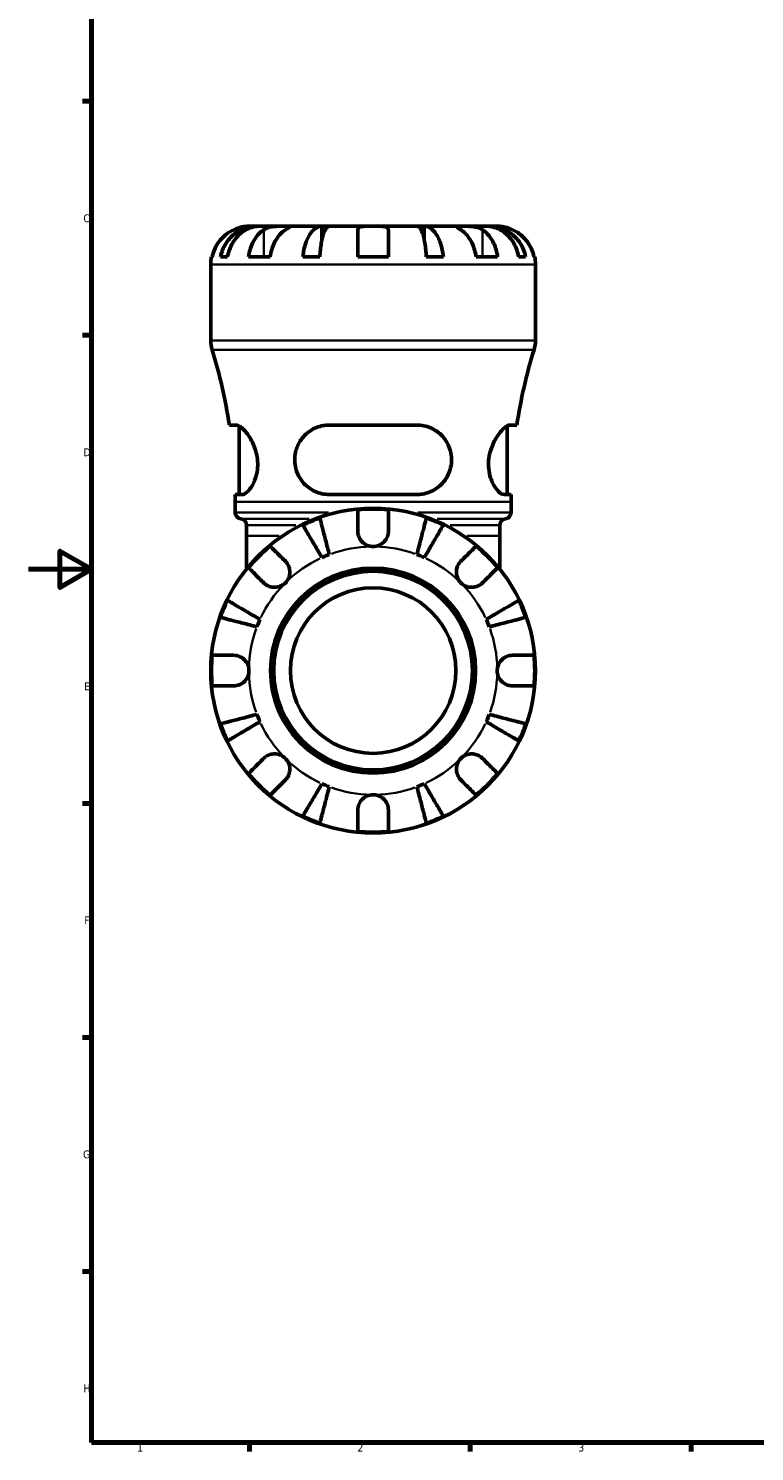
# Model space of a CAD drawing. Header units: millimetres. Extents: x 0 to 898, y 0 to 937.
# Tile 1 of 8: x 0 to 230, y 17 to 469. Entities that reach past the tile are written whole.
import ezdxf

# ---------------------------------------------------------------- set-up
doc = ezdxf.new("R2010")
doc.units = ezdxf.units.MM
for name, color, linetype, lineweight in [('Border (ISO)', 7, 'Continuous', 70), ('Visible (ISO)', 7, 'Continuous', 50), ('Visible Narrow (ISO)', 7, 'Continuous', 35)]:
    doc.layers.add(name, color=color, linetype=linetype, lineweight=lineweight)
doc.styles.add('Note Text (ISO)', font='tahoma.ttf')

# ---------------------------------------------------------------- blocks, each defined once
blk = doc.blocks.new('Borders Default Border')
at = {"layer": 'Border (ISO)'}
for p, q in [((20, 445.5), (17.1, 445.5)), ((20, 371.25), (17.1, 371.25)), ((20, 222.75), (17.1, 222.75)), ((20, 148.5), (17.1, 148.5)), ((20, 74.25), (17.1, 74.25)), ((70.08, 20), (70.08, 17.1)), ((140.17, 20), (140.17, 17.1)), ((210.25, 20), (210.25, 17.1))]:
    blk.add_line(p, q, dxfattribs=at)
at = {"layer": 'Border (ISO)', "flags": 128}
for points in [[(20, 20), (20, 574), (821, 574), (821, 20), (20, 20)], [(0, 297), (20, 297), (10, 302.77), (10, 291.23), (20, 297)]]:
    blk.add_lwpolyline(points, dxfattribs=at)
at = {"layer": 'Border (ISO)', "color": 232, "true_color": 0xca0064, "char_height": 2.5, "attachment_point": 7, "style": 'Note Text (ISO)'}
for s, insert in [('C', (17.43, 407.08)), ('D', (17.43, 332.88)), ('E', (17.64, 258.63)), ('F', (17.7, 184.38)), ('G', (17.31, 110.08)), ('H', (17.44, 35.88)), ('1', (34.48, 17.1)), ('2', (104.37, 17.1)), ('3', (174.43, 17.05))]:
    blk.add_mtext(s, dxfattribs=dict(at, insert=insert))

msp = doc.modelspace()

# ---------------------------------------------------------------- linework, layer by layer
at = {"layer": 'Visible (ISO)'}
for p, q in [((72.489, 405.864), (69.956, 405.864)), ((73.454, 405.864), (72.489, 405.864)), ((72.489, 405.864), (72.489, 405.813)), ((81.488, 405.864), (73.454, 405.864)), ((93.106, 405.864), (81.488, 405.864)), ((95.434, 405.864), (93.106, 405.864)), ((93.106, 405.864), (93.106, 401.572)), ((109.331, 405.864), (95.434, 405.864)), ((123.227, 405.864), (109.331, 405.864)), ((125.555, 405.864), (123.227, 405.864)), ((137.173, 405.864), (125.555, 405.864)), ((125.555, 405.864), (125.555, 401.572)), ((145.208, 405.864), (137.173, 405.864)), ((146.172, 405.864), (145.208, 405.864)), ((148.706, 405.864), (146.172, 405.864)), ((146.172, 405.864), (146.172, 405.813)), ((57.831, 369.641), (57.831, 393.739)), ((58.076, 396.164), (58.306, 396.164)), ((60.936, 396.164), (63.172, 396.164)), ((69.821, 396.164), (76.68, 396.164)), ((87.05, 396.164), (92.447, 396.164)), ((104.481, 396.164), (114.181, 396.164)), ((126.215, 396.164), (131.612, 396.164)), ((141.981, 396.164), (148.84, 396.164)), ((155.49, 396.164), (157.725, 396.164)), ((160.356, 396.164), (160.586, 396.164)), ((160.831, 369.641), (160.831, 393.739)), ((65.886, 342.784), (63.729, 342.784)), ((66.816, 320.734), (66.816, 342.494)), ((123.191, 342.784), (95.471, 342.784)), ((151.846, 320.734), (151.846, 342.494)), ((154.933, 342.784), (152.776, 342.784)), ((65.539, 320.734), (67.79, 320.734)), ((95.471, 320.734), (123.191, 320.734)), ((150.871, 320.734), (153.122, 320.734)), ((65.556, 315.076), (65.556, 318.416)), ((153.106, 315.076), (153.106, 318.416)), ((69.161, 307.616), (69.161, 310.989)), ((69.161, 307.616), (69.161, 297.091)), ((149.501, 307.616), (149.501, 310.989)), ((149.501, 297.091), (149.501, 307.616))]:
    msp.add_line(p, q, dxfattribs=at)
for radius in [51.5, 32.53, 31.5, 26.25]:
    msp.add_circle((109.331, 264.864), radius, dxfattribs=at)
for centre, radius, start, end in [((69.956, 393.739), 12.125, 168.46304, 180), ((148.706, 393.739), 12.125, 0, 11.53696), ((68.131, 369.641), 10.3, 180, 197.15174), ((-97.846, 318.416), 163.401, 8.57632, 17.15174), ((316.507, 318.416), 163.401, 162.84826, 171.42368), ((150.531, 369.641), 10.3, 342.84826, 0), ((-97.846, 318.416), 163.401, 0, 0.81265), ((316.507, 318.416), 163.401, 179.18735, 180), ((109.331, 264.864), 51.255, 84.57027, 95.42973), ((67.616, 315.076), 2.06, 180, 262.81924), ((67.101, 310.989), 2.06, 0, 82.81924), ((109.331, 264.864), 51.255, 109.23324, 115.76676), ((109.331, 264.864), 51.255, 64.23324, 70.76676), ((151.561, 310.989), 2.06, 97.18076, 180), ((151.046, 315.076), 2.06, 277.18076, 0), ((109.331, 264.864), 51.255, 129.57027, 140.42973), ((109.331, 264.864), 51.255, 39.57027, 50.42973), ((109.331, 264.864), 39.375, 110.66622, 114.33378), ((109.331, 264.864), 39.375, 65.66622, 69.33378), ((109.331, 264.864), 51.255, 154.23324, 160.76676), ((109.331, 264.864), 51.255, 19.23324, 25.76676), ((109.331, 264.864), 39.375, 155.66622, 159.33378), ((109.331, 264.864), 39.375, 20.66622, 24.33378), ((109.331, 264.864), 51.255, 174.57027, 185.42973), ((109.331, 264.864), 51.255, 354.57027, 5.42973), ((109.331, 264.864), 39.375, 200.66622, 204.33378), ((109.331, 264.864), 39.375, 335.66622, 339.33378), ((109.331, 264.864), 51.255, 199.23324, 205.76676), ((109.331, 264.864), 51.255, 334.23324, 340.76676), ((109.331, 264.864), 51.255, 219.57027, 230.42973), ((109.331, 264.864), 51.255, 309.57027, 320.42973), ((109.331, 264.864), 39.375, 245.66622, 249.33378), ((109.331, 264.864), 39.375, 290.66622, 294.33378), ((109.331, 264.864), 51.255, 244.23324, 250.76676), ((109.331, 264.864), 51.255, 289.23324, 295.76676), ((109.331, 264.864), 51.255, 264.57027, 275.42973)]:
    msp.add_arc(centre, radius, start, end, dxfattribs=at)
for points, knots in [([(65.106, 404.732), (64.556, 404.478), (63.996, 404.167), (62.784, 403.36), (62.15, 402.833), (61.088, 401.774), (60.561, 401.144), (59.652, 399.788), (59.27, 399.062), (58.704, 397.699), (58.465, 396.94), (58.306, 396.164)], [5.9143146, 5.9143146, 5.9143146, 5.9143146, 6.0897305, 6.0897305, 6.3151304, 6.3151304, 6.5397196, 6.5397196, 6.7643088, 6.7643088, 6.9824261, 6.9824261, 6.9824261, 6.9824261]), ([(60.936, 396.164), (61.091, 396.941), (61.322, 397.7), (61.87, 399.064), (62.24, 399.79), (63.119, 401.147), (63.629, 401.776), (64.656, 402.835), (65.269, 403.362), (66.588, 404.269), (67.294, 404.651), (68.639, 405.225), (69.403, 405.47), (70.963, 405.79), (71.76, 405.864), (72.489, 405.864)], [0.2300349, 0.2300349, 0.2300349, 0.2300349, 0.4483378, 0.4483378, 0.6728957, 0.6728957, 0.8974535, 0.8974535, 1.1226267, 1.1226267, 1.3478, 1.3478, 1.5738057, 1.5738057, 1.7998115, 1.7998115, 1.7998115, 1.7998115]), ([(73.454, 405.864), (72.805, 405.864), (72.096, 405.79), (70.707, 405.47), (70.027, 405.225), (68.83, 404.651), (68.201, 404.269), (67.028, 403.362), (66.483, 402.835), (65.568, 401.776), (65.114, 401.147), (64.332, 399.79), (64.003, 399.064), (63.515, 397.7), (63.309, 396.941), (63.172, 396.164)], [5.4054322, 5.4054322, 5.4054322, 5.4054322, 5.6314379, 5.6314379, 5.8574437, 5.8574437, 6.0826169, 6.0826169, 6.3077901, 6.3077901, 6.5323479, 6.5323479, 6.7569058, 6.7569058, 6.9752088, 6.9752088, 6.9752088, 6.9752088]), ([(69.956, 405.864), (69.956, 405.864), (69.897, 405.864), (69.654, 405.86), (69.459, 405.854), (68.871, 405.81), (68.442, 405.76), (67.605, 405.596), (67.241, 405.509), (66.582, 405.313), (66.296, 405.218), (65.716, 405), (65.423, 404.878), (65.125, 404.741), (65.115, 404.736), (65.106, 404.732)], [-3.37535926, -3.37535926, -3.37535926, -3.37535926, -3.24472064, -3.24472064, -3.10081281, -3.10081281, -2.91318515, -2.91318515, -2.78540812, -2.78540812, -2.69094331, -2.69094331, -2.59427293, -2.59427293, -2.59108226, -2.59108226, -2.59108226, -2.59108226]), ([(69.821, 396.164), (69.934, 396.94), (70.103, 397.699), (70.503, 399.062), (70.773, 399.788), (71.416, 401.144), (71.788, 401.774), (72.54, 402.833), (72.987, 403.36), (73.845, 404.167), (74.241, 404.478), (74.629, 404.732)], [0.2300371, 0.2300371, 0.2300371, 0.2300371, 0.4481544, 0.4481544, 0.6727436, 0.6727436, 0.8973328, 0.8973328, 1.1227327, 1.1227327, 1.2981486, 1.2981486, 1.2981486, 1.2981486]), ([(74.629, 404.732), (74.711, 404.786), (74.797, 404.838), (75.12, 405.02), (75.376, 405.139), (75.951, 405.357), (76.27, 405.452), (77.091, 405.643), (77.599, 405.719), (78.727, 405.826), (79.334, 405.847), (80.496, 405.866), (81.035, 405.864), (81.488, 405.864)], [-0.78090098, -0.78090098, -0.78090098, -0.78090098, -0.74249641, -0.74249641, -0.64168011, -0.64168011, -0.53308797, -0.53308797, -0.37727943, -0.37727943, -0.19250343, -0.19250343, 0, 0, 0, 0]), ([(81.488, 404.732), (81.1, 404.478), (80.704, 404.167), (79.846, 403.36), (79.398, 402.833), (78.647, 401.774), (78.275, 401.144), (77.632, 399.788), (77.362, 399.062), (76.962, 397.699), (76.793, 396.94), (76.68, 396.164)], [5.9143147, 5.9143147, 5.9143147, 5.9143147, 6.0897305, 6.0897305, 6.3151305, 6.3151305, 6.5397196, 6.5397196, 6.7643088, 6.7643088, 6.9824261, 6.9824261, 6.9824261, 6.9824261]), ([(81.488, 405.864), (81.757, 405.864), (81.992, 405.864), (82.403, 405.862), (82.571, 405.858), (82.848, 405.834), (82.921, 405.807), (82.895, 405.695), (82.804, 405.615), (82.531, 405.417), (82.386, 405.32), (82.048, 405.097), (81.858, 404.974), (81.597, 404.803), (81.543, 404.768), (81.488, 404.732)], [0, 0, 0, 0, 0.11375655, 0.11375655, 0.23538098, 0.23538098, 0.39430899, 0.39430899, 0.54630686, 0.54630686, 0.65204055, 0.65204055, 0.75381821, 0.75381821, 0.77933795, 0.77933795, 0.77933795, 0.77933795]), ([(87.05, 396.164), (87.131, 396.941), (87.252, 397.7), (87.539, 399.064), (87.733, 399.79), (88.194, 401.147), (88.461, 401.776), (89, 402.835), (89.321, 403.362), (90.012, 404.269), (90.382, 404.651), (91.088, 405.225), (91.488, 405.47), (92.306, 405.79), (92.724, 405.864), (93.106, 405.864)], [0.2300349, 0.2300349, 0.2300349, 0.2300349, 0.4483378, 0.4483378, 0.6728957, 0.6728957, 0.8974535, 0.8974535, 1.1226267, 1.1226267, 1.3478, 1.3478, 1.5738057, 1.5738057, 1.7998115, 1.7998115, 1.7998115, 1.7998115]), ([(95.434, 405.864), (95.246, 405.864), (95.04, 405.79), (94.636, 405.47), (94.439, 405.225), (94.091, 404.651), (93.908, 404.269), (93.567, 403.362), (93.409, 402.835), (93.143, 401.776), (93.011, 401.147), (92.784, 399.79), (92.688, 399.064), (92.546, 397.7), (92.486, 396.941), (92.447, 396.164)], [5.4054325, 5.4054325, 5.4054325, 5.4054325, 5.6314382, 5.6314382, 5.857444, 5.857444, 6.0826172, 6.0826172, 6.3077904, 6.3077904, 6.5323482, 6.5323482, 6.7569061, 6.7569061, 6.975209, 6.975209, 6.975209, 6.975209]), ([(104.481, 404.732), (104.481, 404.802), (104.488, 404.87), (104.529, 405.051), (104.58, 405.156), (104.745, 405.357), (104.865, 405.448), (105.256, 405.641), (105.568, 405.718), (106.384, 405.827), (106.899, 405.847), (108.055, 405.866), (108.69, 405.864), (109.331, 405.864)], [-0.77507703, -0.77507703, -0.77507703, -0.77507703, -0.72560399, -0.72560399, -0.63594265, -0.63594265, -0.53365641, -0.53365641, -0.3753162, -0.3753162, -0.19216783, -0.19216783, 0, 0, 0, 0]), ([(104.481, 396.164), (104.481, 396.94), (104.481, 397.699), (104.481, 399.062), (104.481, 399.788), (104.481, 401.144), (104.481, 401.774), (104.481, 402.833), (104.481, 403.36), (104.481, 404.167), (104.481, 404.478), (104.481, 404.732)], [0.2300371, 0.2300371, 0.2300371, 0.2300371, 0.4481544, 0.4481544, 0.6727436, 0.6727436, 0.8973328, 0.8973328, 1.1227327, 1.1227327, 1.2981486, 1.2981486, 1.2981486, 1.2981486]), ([(109.331, 405.864), (109.766, 405.864), (110.2, 405.864), (111.082, 405.86), (111.521, 405.854), (112.451, 405.81), (112.904, 405.76), (113.508, 405.596), (113.704, 405.509), (113.96, 405.313), (114.041, 405.218), (114.151, 405), (114.179, 404.878), (114.181, 404.741), (114.181, 404.736), (114.181, 404.732)], [-3.37535926, -3.37535926, -3.37535926, -3.37535926, -3.24472064, -3.24472064, -3.10081281, -3.10081281, -2.91318515, -2.91318515, -2.78540812, -2.78540812, -2.69094331, -2.69094331, -2.59427293, -2.59427293, -2.59108226, -2.59108226, -2.59108226, -2.59108226]), ([(114.181, 404.732), (114.181, 404.478), (114.181, 404.167), (114.181, 403.36), (114.181, 402.833), (114.181, 401.774), (114.181, 401.144), (114.181, 399.788), (114.181, 399.062), (114.181, 397.699), (114.181, 396.94), (114.181, 396.164)], [5.9143151, 5.9143151, 5.9143151, 5.9143151, 6.089731, 6.089731, 6.3151309, 6.3151309, 6.5397201, 6.5397201, 6.7643093, 6.7643093, 6.9824266, 6.9824266, 6.9824266, 6.9824266]), ([(126.215, 396.164), (126.175, 396.941), (126.115, 397.7), (125.973, 399.064), (125.878, 399.79), (125.65, 401.147), (125.519, 401.776), (125.253, 402.835), (125.094, 403.362), (124.753, 404.269), (124.571, 404.651), (124.223, 405.225), (124.025, 405.47), (123.622, 405.79), (123.416, 405.864), (123.227, 405.864)], [0.2300349, 0.2300349, 0.2300349, 0.2300349, 0.4483378, 0.4483378, 0.6728957, 0.6728957, 0.8974535, 0.8974535, 1.1226267, 1.1226267, 1.3478, 1.3478, 1.5738057, 1.5738057, 1.7998115, 1.7998115, 1.7998115, 1.7998115]), ([(125.555, 405.864), (125.938, 405.864), (126.355, 405.79), (127.173, 405.47), (127.574, 405.225), (128.279, 404.651), (128.649, 404.269), (129.341, 403.362), (129.662, 402.835), (130.2, 401.776), (130.467, 401.147), (130.928, 399.79), (131.122, 399.064), (131.409, 397.7), (131.531, 396.941), (131.612, 396.164)], [5.4054325, 5.4054325, 5.4054325, 5.4054325, 5.6314382, 5.6314382, 5.857444, 5.857444, 6.0826172, 6.0826172, 6.3077904, 6.3077904, 6.5323482, 6.5323482, 6.7569061, 6.7569061, 6.975209, 6.975209, 6.975209, 6.975209]), ([(137.173, 404.732), (137.091, 404.786), (137.011, 404.838), (136.732, 405.02), (136.55, 405.139), (136.221, 405.357), (136.08, 405.452), (135.823, 405.643), (135.747, 405.719), (135.76, 405.826), (135.883, 405.847), (136.36, 405.866), (136.719, 405.864), (137.173, 405.864)], [-0.78090098, -0.78090098, -0.78090098, -0.78090098, -0.74249641, -0.74249641, -0.64168011, -0.64168011, -0.53308797, -0.53308797, -0.37727943, -0.37727943, -0.19250343, -0.19250343, 0, 0, 0, 0]), ([(137.173, 405.864), (137.441, 405.864), (137.74, 405.864), (138.408, 405.862), (138.779, 405.858), (139.671, 405.834), (140.198, 405.807), (141.228, 405.695), (141.72, 405.615), (142.511, 405.417), (142.818, 405.32), (143.38, 405.097), (143.633, 404.974), (143.921, 404.803), (143.977, 404.768), (144.032, 404.732)], [0, 0, 0, 0, 0.11375655, 0.11375655, 0.23538098, 0.23538098, 0.39430899, 0.39430899, 0.54630686, 0.54630686, 0.65204055, 0.65204055, 0.75381821, 0.75381821, 0.77933795, 0.77933795, 0.77933795, 0.77933795]), ([(141.981, 396.164), (141.869, 396.94), (141.699, 397.699), (141.299, 399.062), (141.029, 399.788), (140.387, 401.144), (140.014, 401.774), (139.263, 402.833), (138.815, 403.36), (137.958, 404.167), (137.562, 404.478), (137.173, 404.732)], [0.2300371, 0.2300371, 0.2300371, 0.2300371, 0.4481544, 0.4481544, 0.6727436, 0.6727436, 0.8973328, 0.8973328, 1.1227327, 1.1227327, 1.2981486, 1.2981486, 1.2981486, 1.2981486]), ([(144.032, 404.732), (144.421, 404.478), (144.816, 404.167), (145.674, 403.36), (146.122, 402.833), (146.873, 401.774), (147.245, 401.144), (147.888, 399.788), (148.158, 399.062), (148.558, 397.699), (148.728, 396.94), (148.84, 396.164)], [5.9143147, 5.9143147, 5.9143147, 5.9143147, 6.0897305, 6.0897305, 6.3151305, 6.3151305, 6.5397196, 6.5397196, 6.7643088, 6.7643088, 6.9824261, 6.9824261, 6.9824261, 6.9824261]), ([(155.49, 396.164), (155.352, 396.941), (155.146, 397.7), (154.658, 399.064), (154.33, 399.79), (153.547, 401.147), (153.093, 401.776), (152.179, 402.835), (151.634, 403.362), (150.46, 404.269), (149.832, 404.651), (148.634, 405.225), (147.954, 405.47), (146.566, 405.79), (145.857, 405.864), (145.208, 405.864)], [0.2300349, 0.2300349, 0.2300349, 0.2300349, 0.4483378, 0.4483378, 0.6728957, 0.6728957, 0.8974535, 0.8974535, 1.1226267, 1.1226267, 1.3478, 1.3478, 1.5738057, 1.5738057, 1.7998115, 1.7998115, 1.7998115, 1.7998115]), ([(146.172, 405.864), (146.901, 405.864), (147.698, 405.79), (149.258, 405.47), (150.022, 405.225), (151.368, 404.651), (152.074, 404.269), (153.393, 403.362), (154.005, 402.835), (155.032, 401.776), (155.542, 401.147), (156.422, 399.79), (156.791, 399.064), (157.339, 397.7), (157.571, 396.941), (157.725, 396.164)], [5.4054322, 5.4054322, 5.4054322, 5.4054322, 5.6314379, 5.6314379, 5.8574437, 5.8574437, 6.0826169, 6.0826169, 6.3077901, 6.3077901, 6.5323479, 6.5323479, 6.7569058, 6.7569058, 6.9752088, 6.9752088, 6.9752088, 6.9752088]), ([(153.556, 404.732), (153.404, 404.802), (153.25, 404.87), (152.817, 405.051), (152.538, 405.156), (151.944, 405.357), (151.634, 405.448), (150.874, 405.641), (150.45, 405.718), (149.655, 405.827), (149.315, 405.847), (148.833, 405.866), (148.706, 405.864), (148.706, 405.864)], [-0.77507703, -0.77507703, -0.77507703, -0.77507703, -0.72560399, -0.72560399, -0.63594265, -0.63594265, -0.53365641, -0.53365641, -0.3753162, -0.3753162, -0.19216783, -0.19216783, 0, 0, 0, 0]), ([(160.356, 396.164), (160.197, 396.94), (159.957, 397.699), (159.391, 399.062), (159.009, 399.788), (158.1, 401.144), (157.573, 401.774), (156.511, 402.833), (155.878, 403.36), (154.665, 404.167), (154.106, 404.478), (153.556, 404.732)], [0.2300371, 0.2300371, 0.2300371, 0.2300371, 0.4481544, 0.4481544, 0.6727436, 0.6727436, 0.8973328, 0.8973328, 1.1227327, 1.1227327, 1.2981486, 1.2981486, 1.2981486, 1.2981486]), ([(65.886, 342.784), (66.126, 342.784), (66.398, 342.707), (67.313, 342.247), (68.034, 341.632), (69.553, 339.871), (70.359, 338.688), (71.545, 336.273), (71.98, 335.137), (72.498, 333.043), (72.642, 332.139), (72.753, 330.345), (72.726, 329.479), (72.494, 327.562), (72.245, 326.559), (71.466, 324.38), (70.873, 323.317), (69.639, 321.684), (68.997, 321.123), (68.2, 320.782), (67.989, 320.734), (67.79, 320.734)], [-3.9493464, -3.9493464, -3.9493464, -3.9493464, -3.7103521, -3.7103521, -3.2126329, -3.2126329, -2.6845011, -2.6845011, -2.2989558, -2.2989558, -2.0219752, -2.0219752, -1.7564353, -1.7564353, -1.4152829, -1.4152829, -0.9338025, -0.9338025, -0.4407857, -0.4407857, -0.2518785, -0.2518785, -0.2518785, -0.2518785]), ([(95.471, 320.734), (95.46, 320.734), (95.45, 320.734), (94.639, 320.736), (93.849, 320.825), (91.62, 321.32), (90.247, 321.937), (87.862, 323.649), (86.838, 324.738), (85.51, 326.919), (85.087, 327.898), (84.59, 329.782), (84.468, 330.643), (84.427, 332.449), (84.526, 333.369), (85.016, 335.475), (85.497, 336.605), (86.981, 338.974), (88.113, 340.12), (90.634, 341.769), (91.996, 342.327), (94.116, 342.721), (94.79, 342.784), (95.471, 342.784)], [-3.8933362, -3.8933362, -3.8933362, -3.8933362, -3.8899875, -3.8899875, -3.6373166, -3.6373166, -3.1569955, -3.1569955, -2.6859328, -2.6859328, -2.3592168, -2.3592168, -2.0966747, -2.0966747, -1.813468, -1.813468, -1.4235267, -1.4235267, -0.8955327, -0.8955327, -0.416556, -0.416556, -0.2008743, -0.2008743, -0.2008743, -0.2008743]), ([(123.191, 342.784), (123.944, 342.784), (124.688, 342.707), (126.92, 342.247), (128.317, 341.632), (130.821, 339.871), (131.917, 338.688), (133.318, 336.273), (133.759, 335.137), (134.177, 333.043), (134.247, 332.139), (134.16, 330.345), (134.013, 329.479), (133.447, 327.562), (132.973, 326.559), (131.525, 324.38), (130.435, 323.317), (127.919, 321.684), (126.479, 321.123), (124.376, 320.782), (123.785, 320.734), (123.191, 320.734)], [-3.9493464, -3.9493464, -3.9493464, -3.9493464, -3.7103521, -3.7103521, -3.2126329, -3.2126329, -2.6845011, -2.6845011, -2.2989558, -2.2989558, -2.0219752, -2.0219752, -1.7564353, -1.7564353, -1.4152829, -1.4152829, -0.9338025, -0.9338025, -0.4407857, -0.4407857, -0.2518785, -0.2518785, -0.2518785, -0.2518785]), ([(150.871, 320.734), (150.867, 320.734), (150.864, 320.734), (150.593, 320.736), (150.304, 320.825), (149.422, 321.32), (148.79, 321.937), (147.596, 323.649), (147.032, 324.738), (146.323, 326.919), (146.107, 327.898), (145.92, 329.782), (145.912, 330.643), (146.06, 332.449), (146.227, 333.369), (146.797, 335.475), (147.258, 336.605), (148.481, 338.974), (149.294, 340.12), (150.781, 341.769), (151.465, 342.327), (152.316, 342.721), (152.558, 342.784), (152.776, 342.784)], [-3.8933362, -3.8933362, -3.8933362, -3.8933362, -3.8899875, -3.8899875, -3.6373166, -3.6373166, -3.1569955, -3.1569955, -2.6859328, -2.6859328, -2.3592168, -2.3592168, -2.0966747, -2.0966747, -1.813468, -1.813468, -1.4235267, -1.4235267, -0.8955327, -0.8955327, -0.416556, -0.416556, -0.2008743, -0.2008743, -0.2008743, -0.2008743]), ([(92.447, 313.258), (92.486, 313.104), (92.546, 312.872), (92.688, 312.324), (92.784, 311.955), (93.011, 311.075), (93.143, 310.565), (93.409, 309.538), (93.567, 308.926), (93.908, 307.607), (94.091, 306.901), (94.439, 305.555), (94.636, 304.791), (95.04, 303.231), (95.246, 302.434), (95.434, 301.705)], [0.2300349, 0.2300349, 0.2300349, 0.2300349, 0.4483378, 0.4483378, 0.6728957, 0.6728957, 0.8974535, 0.8974535, 1.1226267, 1.1226267, 1.3478, 1.3478, 1.5738057, 1.5738057, 1.7998115, 1.7998115, 1.7998115, 1.7998115]), ([(104.481, 309.089), (104.481, 309.639), (104.481, 310.198), (104.481, 311.411), (104.481, 312.044), (104.481, 313.106), (104.481, 313.633), (104.481, 314.542), (104.481, 314.924), (104.481, 315.49), (104.481, 315.73), (104.481, 315.889)], [5.9143146, 5.9143146, 5.9143146, 5.9143146, 6.0897305, 6.0897305, 6.3151304, 6.3151304, 6.5397196, 6.5397196, 6.7643088, 6.7643088, 6.9824261, 6.9824261, 6.9824261, 6.9824261]), ([(114.181, 315.889), (114.181, 315.73), (114.181, 315.49), (114.181, 314.924), (114.181, 314.542), (114.181, 313.633), (114.181, 313.106), (114.181, 312.044), (114.181, 311.411), (114.181, 310.198), (114.181, 309.639), (114.181, 309.089)], [0.2300371, 0.2300371, 0.2300371, 0.2300371, 0.4481544, 0.4481544, 0.6727436, 0.6727436, 0.8973328, 0.8973328, 1.1227327, 1.1227327, 1.2981486, 1.2981486, 1.2981486, 1.2981486]), ([(123.227, 301.705), (123.416, 302.434), (123.622, 303.231), (124.025, 304.791), (124.223, 305.555), (124.571, 306.901), (124.753, 307.607), (125.094, 308.926), (125.253, 309.538), (125.519, 310.565), (125.65, 311.075), (125.878, 311.955), (125.973, 312.324), (126.115, 312.872), (126.175, 313.104), (126.215, 313.258)], [5.4054322, 5.4054322, 5.4054322, 5.4054322, 5.6314379, 5.6314379, 5.8574437, 5.8574437, 6.0826169, 6.0826169, 6.3077901, 6.3077901, 6.5323479, 6.5323479, 6.7569058, 6.7569058, 6.9752088, 6.9752088, 6.9752088, 6.9752088]), ([(93.106, 300.741), (92.724, 301.39), (92.306, 302.099), (91.488, 303.487), (91.088, 304.167), (90.382, 305.365), (90.012, 305.993), (89.321, 307.167), (89, 307.712), (88.461, 308.626), (88.194, 309.08), (87.733, 309.863), (87.539, 310.191), (87.252, 310.679), (87.131, 310.885), (87.05, 311.023)], [5.4054322, 5.4054322, 5.4054322, 5.4054322, 5.6314379, 5.6314379, 5.8574437, 5.8574437, 6.0826169, 6.0826169, 6.3077901, 6.3077901, 6.5323479, 6.5323479, 6.7569058, 6.7569058, 6.9752088, 6.9752088, 6.9752088, 6.9752088]), ([(109.331, 304.239), (108.845, 304.239), (108.363, 304.312), (107.378, 304.616), (106.888, 304.863), (106.05, 305.483), (105.699, 305.836), (105.158, 306.58), (104.957, 306.952), (104.713, 307.584), (104.64, 307.831), (104.539, 308.305), (104.508, 308.529), (104.485, 308.865), (104.481, 308.977), (104.481, 309.089)], [0, 0, 0, 0, 0.14558971, 0.14558971, 0.30930841, 0.30930841, 0.45830506, 0.45830506, 0.58735107, 0.58735107, 0.66775406, 0.66775406, 0.73999155, 0.73999155, 0.77632248, 0.77632248, 0.77632248, 0.77632248]), ([(114.181, 309.089), (114.181, 308.885), (114.168, 308.678), (114.112, 308.246), (114.067, 308.02), (113.926, 307.511), (113.82, 307.229), (113.443, 306.458), (113.112, 305.999), (112.27, 305.184), (111.759, 304.847), (110.607, 304.366), (109.973, 304.239), (109.331, 304.239)], [-0.78516465, -0.78516465, -0.78516465, -0.78516465, -0.71674204, -0.71674204, -0.64259311, -0.64259311, -0.54817339, -0.54817339, -0.37584493, -0.37584493, -0.19265918, -0.19265918, 0, 0, 0, 0]), ([(131.612, 311.023), (131.531, 310.885), (131.409, 310.679), (131.122, 310.191), (130.928, 309.863), (130.467, 309.08), (130.2, 308.626), (129.662, 307.712), (129.341, 307.167), (128.649, 305.993), (128.279, 305.365), (127.574, 304.167), (127.173, 303.487), (126.355, 302.099), (125.938, 301.39), (125.555, 300.741)], [0.2300349, 0.2300349, 0.2300349, 0.2300349, 0.4483378, 0.4483378, 0.6728957, 0.6728957, 0.8974535, 0.8974535, 1.1226267, 1.1226267, 1.3478, 1.3478, 1.5738057, 1.5738057, 1.7998115, 1.7998115, 1.7998115, 1.7998115]), ([(76.68, 304.373), (76.793, 304.261), (76.962, 304.091), (77.362, 303.691), (77.632, 303.421), (78.275, 302.778), (78.647, 302.406), (79.398, 301.655), (79.846, 301.207), (80.704, 300.349), (81.1, 299.954), (81.488, 299.565)], [0.2300371, 0.2300371, 0.2300371, 0.2300371, 0.4481544, 0.4481544, 0.6727436, 0.6727436, 0.8973328, 0.8973328, 1.1227327, 1.1227327, 1.2981486, 1.2981486, 1.2981486, 1.2981486]), ([(137.173, 299.565), (137.562, 299.954), (137.958, 300.349), (138.815, 301.207), (139.263, 301.655), (140.014, 302.406), (140.387, 302.778), (141.029, 303.421), (141.299, 303.691), (141.699, 304.091), (141.869, 304.261), (141.981, 304.373)], [5.9143146, 5.9143146, 5.9143146, 5.9143146, 6.0897305, 6.0897305, 6.3151304, 6.3151304, 6.5397196, 6.5397196, 6.7643088, 6.7643088, 6.9824261, 6.9824261, 6.9824261, 6.9824261]), ([(81.488, 299.565), (81.57, 299.483), (81.65, 299.397), (81.929, 299.075), (82.112, 298.819), (82.44, 298.243), (82.581, 297.924), (82.838, 297.104), (82.915, 296.595), (82.901, 295.467), (82.778, 294.86), (82.301, 293.699), (81.942, 293.16), (81.488, 292.706)], [-0.78090098, -0.78090098, -0.78090098, -0.78090098, -0.74249641, -0.74249641, -0.64168011, -0.64168011, -0.53308797, -0.53308797, -0.37727943, -0.37727943, -0.19250343, -0.19250343, 0, 0, 0, 0]), ([(137.173, 292.706), (136.905, 292.974), (136.669, 293.273), (136.258, 293.941), (136.09, 294.312), (135.813, 295.204), (135.741, 295.731), (135.767, 296.761), (135.857, 297.253), (136.131, 298.044), (136.275, 298.351), (136.613, 298.913), (136.803, 299.166), (137.065, 299.454), (137.118, 299.51), (137.173, 299.565)], [0, 0, 0, 0, 0.11375655, 0.11375655, 0.23538098, 0.23538098, 0.39430899, 0.39430899, 0.54630686, 0.54630686, 0.65204055, 0.65204055, 0.75381821, 0.75381821, 0.77933795, 0.77933795, 0.77933795, 0.77933795]), ([(74.629, 292.706), (74.241, 293.095), (73.845, 293.491), (72.987, 294.348), (72.54, 294.796), (71.788, 295.547), (71.416, 295.92), (70.773, 296.562), (70.503, 296.832), (70.103, 297.232), (69.934, 297.402), (69.821, 297.514)], [5.9143146, 5.9143146, 5.9143146, 5.9143146, 6.0897305, 6.0897305, 6.3151304, 6.3151304, 6.5397196, 6.5397196, 6.7643088, 6.7643088, 6.9824261, 6.9824261, 6.9824261, 6.9824261]), ([(148.84, 297.514), (148.728, 297.402), (148.558, 297.232), (148.158, 296.832), (147.888, 296.562), (147.245, 295.92), (146.873, 295.547), (146.122, 294.796), (145.674, 294.348), (144.816, 293.491), (144.421, 293.095), (144.032, 292.706)], [0.2300371, 0.2300371, 0.2300371, 0.2300371, 0.4481544, 0.4481544, 0.6727436, 0.6727436, 0.8973328, 0.8973328, 1.1227327, 1.1227327, 1.2981486, 1.2981486, 1.2981486, 1.2981486]), ([(81.488, 292.706), (81.22, 292.438), (80.922, 292.202), (80.253, 291.791), (79.883, 291.623), (78.99, 291.346), (78.464, 291.274), (77.434, 291.3), (76.941, 291.39), (76.151, 291.664), (75.844, 291.808), (75.282, 292.146), (75.028, 292.336), (74.74, 292.598), (74.684, 292.651), (74.629, 292.706)], [0, 0, 0, 0, 0.11375655, 0.11375655, 0.23538098, 0.23538098, 0.39430899, 0.39430899, 0.54630686, 0.54630686, 0.65204055, 0.65204055, 0.75381821, 0.75381821, 0.77933795, 0.77933795, 0.77933795, 0.77933795]), ([(144.032, 292.706), (143.95, 292.624), (143.864, 292.544), (143.542, 292.265), (143.286, 292.083), (142.71, 291.754), (142.391, 291.613), (141.571, 291.356), (141.062, 291.28), (139.934, 291.293), (139.327, 291.416), (138.166, 291.893), (137.627, 292.252), (137.173, 292.706)], [-0.78090098, -0.78090098, -0.78090098, -0.78090098, -0.74249641, -0.74249641, -0.64168011, -0.64168011, -0.53308797, -0.53308797, -0.37727943, -0.37727943, -0.19250343, -0.19250343, 0, 0, 0, 0]), ([(63.172, 287.145), (63.309, 287.064), (63.515, 286.942), (64.003, 286.655), (64.332, 286.461), (65.114, 286), (65.568, 285.733), (66.483, 285.195), (67.028, 284.874), (68.201, 284.182), (68.83, 283.812), (70.027, 283.107), (70.707, 282.706), (72.096, 281.888), (72.805, 281.471), (73.454, 281.088)], [0.2300349, 0.2300349, 0.2300349, 0.2300349, 0.4483378, 0.4483378, 0.6728957, 0.6728957, 0.8974535, 0.8974535, 1.1226267, 1.1226267, 1.3478, 1.3478, 1.5738057, 1.5738057, 1.7998115, 1.7998115, 1.7998115, 1.7998115]), ([(145.208, 281.088), (145.857, 281.471), (146.566, 281.888), (147.954, 282.706), (148.634, 283.107), (149.832, 283.812), (150.46, 284.182), (151.634, 284.874), (152.179, 285.195), (153.093, 285.733), (153.547, 286), (154.33, 286.461), (154.658, 286.655), (155.146, 286.942), (155.352, 287.064), (155.49, 287.145)], [5.4054322, 5.4054322, 5.4054322, 5.4054322, 5.6314379, 5.6314379, 5.8574437, 5.8574437, 6.0826169, 6.0826169, 6.3077901, 6.3077901, 6.5323479, 6.5323479, 6.7569058, 6.7569058, 6.9752088, 6.9752088, 6.9752088, 6.9752088]), ([(72.489, 278.76), (71.76, 278.949), (70.963, 279.155), (69.403, 279.558), (68.639, 279.756), (67.294, 280.104), (66.588, 280.286), (65.269, 280.627), (64.656, 280.786), (63.629, 281.052), (63.119, 281.183), (62.24, 281.411), (61.87, 281.506), (61.322, 281.648), (61.091, 281.708), (60.936, 281.748)], [5.4054322, 5.4054322, 5.4054322, 5.4054322, 5.6314379, 5.6314379, 5.8574437, 5.8574437, 6.0826169, 6.0826169, 6.3077901, 6.3077901, 6.5323479, 6.5323479, 6.7569058, 6.7569058, 6.9752088, 6.9752088, 6.9752088, 6.9752088]), ([(157.725, 281.748), (157.571, 281.708), (157.339, 281.648), (156.791, 281.506), (156.422, 281.411), (155.542, 281.183), (155.032, 281.052), (154.005, 280.786), (153.393, 280.627), (152.074, 280.286), (151.368, 280.104), (150.022, 279.756), (149.258, 279.558), (147.698, 279.155), (146.901, 278.949), (146.172, 278.76)], [0.2300349, 0.2300349, 0.2300349, 0.2300349, 0.4483378, 0.4483378, 0.6728957, 0.6728957, 0.8974535, 0.8974535, 1.1226267, 1.1226267, 1.3478, 1.3478, 1.5738057, 1.5738057, 1.7998115, 1.7998115, 1.7998115, 1.7998115]), ([(58.306, 269.714), (58.465, 269.714), (58.704, 269.714), (59.27, 269.714), (59.652, 269.714), (60.561, 269.714), (61.088, 269.714), (62.15, 269.714), (62.784, 269.714), (63.996, 269.714), (64.556, 269.714), (65.106, 269.714)], [0.2300371, 0.2300371, 0.2300371, 0.2300371, 0.4481544, 0.4481544, 0.6727436, 0.6727436, 0.8973328, 0.8973328, 1.1227327, 1.1227327, 1.2981486, 1.2981486, 1.2981486, 1.2981486]), ([(65.106, 269.714), (65.258, 269.714), (65.411, 269.707), (65.844, 269.665), (66.124, 269.614), (66.717, 269.45), (67.027, 269.33), (67.787, 268.938), (68.212, 268.626), (69.006, 267.81), (69.346, 267.296), (69.829, 266.139), (69.956, 265.504), (69.956, 264.864)], [-0.77507703, -0.77507703, -0.77507703, -0.77507703, -0.72560399, -0.72560399, -0.63594265, -0.63594265, -0.53365641, -0.53365641, -0.3753162, -0.3753162, -0.19216783, -0.19216783, 0, 0, 0, 0]), ([(148.706, 264.864), (148.706, 265.299), (148.764, 265.733), (149.007, 266.615), (149.202, 267.054), (149.791, 267.984), (150.219, 268.437), (151.056, 269.041), (151.42, 269.237), (152.08, 269.493), (152.365, 269.574), (152.946, 269.684), (153.239, 269.712), (153.537, 269.714), (153.546, 269.714), (153.556, 269.714)], [-3.37535926, -3.37535926, -3.37535926, -3.37535926, -3.24472064, -3.24472064, -3.10081281, -3.10081281, -2.91318515, -2.91318515, -2.78540812, -2.78540812, -2.69094331, -2.69094331, -2.59427293, -2.59427293, -2.59108226, -2.59108226, -2.59108226, -2.59108226]), ([(153.556, 269.714), (154.106, 269.714), (154.665, 269.714), (155.878, 269.714), (156.511, 269.714), (157.573, 269.714), (158.1, 269.714), (159.009, 269.714), (159.391, 269.714), (159.957, 269.714), (160.197, 269.714), (160.356, 269.714)], [5.9143146, 5.9143146, 5.9143146, 5.9143146, 6.0897305, 6.0897305, 6.3151304, 6.3151304, 6.5397196, 6.5397196, 6.7643088, 6.7643088, 6.9824261, 6.9824261, 6.9824261, 6.9824261]), ([(69.956, 264.864), (69.956, 264.428), (69.897, 263.995), (69.654, 263.113), (69.459, 262.673), (68.871, 261.744), (68.442, 261.29), (67.605, 260.687), (67.241, 260.49), (66.582, 260.234), (66.296, 260.153), (65.716, 260.043), (65.423, 260.015), (65.125, 260.014), (65.115, 260.014), (65.106, 260.014)], [-3.37535926, -3.37535926, -3.37535926, -3.37535926, -3.24472064, -3.24472064, -3.10081281, -3.10081281, -2.91318515, -2.91318515, -2.78540812, -2.78540812, -2.69094331, -2.69094331, -2.59427293, -2.59427293, -2.59108226, -2.59108226, -2.59108226, -2.59108226]), ([(153.556, 260.014), (153.404, 260.014), (153.25, 260.021), (152.817, 260.062), (152.538, 260.113), (151.944, 260.278), (151.634, 260.398), (150.874, 260.789), (150.45, 261.101), (149.655, 261.917), (149.315, 262.432), (148.833, 263.588), (148.706, 264.223), (148.706, 264.864)], [-0.77507703, -0.77507703, -0.77507703, -0.77507703, -0.72560399, -0.72560399, -0.63594265, -0.63594265, -0.53365641, -0.53365641, -0.3753162, -0.3753162, -0.19216783, -0.19216783, 0, 0, 0, 0]), ([(65.106, 260.014), (64.556, 260.014), (63.996, 260.014), (62.784, 260.014), (62.15, 260.014), (61.088, 260.014), (60.561, 260.014), (59.652, 260.014), (59.27, 260.014), (58.704, 260.014), (58.465, 260.014), (58.306, 260.014)], [5.9143146, 5.9143146, 5.9143146, 5.9143146, 6.0897305, 6.0897305, 6.3151304, 6.3151304, 6.5397196, 6.5397196, 6.7643088, 6.7643088, 6.9824261, 6.9824261, 6.9824261, 6.9824261]), ([(160.356, 260.014), (160.197, 260.014), (159.957, 260.014), (159.391, 260.014), (159.009, 260.014), (158.1, 260.014), (157.573, 260.014), (156.511, 260.014), (155.878, 260.014), (154.665, 260.014), (154.106, 260.014), (153.556, 260.014)], [0.2300371, 0.2300371, 0.2300371, 0.2300371, 0.4481544, 0.4481544, 0.6727436, 0.6727436, 0.8973328, 0.8973328, 1.1227327, 1.1227327, 1.2981486, 1.2981486, 1.2981486, 1.2981486]), ([(60.936, 247.98), (61.091, 248.019), (61.322, 248.079), (61.87, 248.221), (62.24, 248.317), (63.119, 248.544), (63.629, 248.676), (64.656, 248.942), (65.269, 249.1), (66.588, 249.441), (67.294, 249.624), (68.639, 249.972), (69.403, 250.169), (70.963, 250.573), (71.76, 250.779), (72.489, 250.967)], [0.2300349, 0.2300349, 0.2300349, 0.2300349, 0.4483378, 0.4483378, 0.6728957, 0.6728957, 0.8974535, 0.8974535, 1.1226267, 1.1226267, 1.3478, 1.3478, 1.5738057, 1.5738057, 1.7998115, 1.7998115, 1.7998115, 1.7998115]), ([(73.454, 248.639), (72.805, 248.257), (72.096, 247.839), (70.707, 247.021), (70.027, 246.621), (68.83, 245.915), (68.201, 245.545), (67.028, 244.854), (66.483, 244.533), (65.568, 243.994), (65.114, 243.727), (64.332, 243.266), (64.003, 243.072), (63.515, 242.785), (63.309, 242.664), (63.172, 242.583)], [5.4054322, 5.4054322, 5.4054322, 5.4054322, 5.6314379, 5.6314379, 5.8574437, 5.8574437, 6.0826169, 6.0826169, 6.3077901, 6.3077901, 6.5323479, 6.5323479, 6.7569058, 6.7569058, 6.9752088, 6.9752088, 6.9752088, 6.9752088]), ([(155.49, 242.583), (155.352, 242.664), (155.146, 242.785), (154.658, 243.072), (154.33, 243.266), (153.547, 243.727), (153.093, 243.994), (152.179, 244.533), (151.634, 244.854), (150.46, 245.545), (149.832, 245.915), (148.634, 246.621), (147.954, 247.021), (146.566, 247.839), (145.857, 248.257), (145.208, 248.639)], [0.2300349, 0.2300349, 0.2300349, 0.2300349, 0.4483378, 0.4483378, 0.6728957, 0.6728957, 0.8974535, 0.8974535, 1.1226267, 1.1226267, 1.3478, 1.3478, 1.5738057, 1.5738057, 1.7998115, 1.7998115, 1.7998115, 1.7998115]), ([(146.172, 250.967), (146.901, 250.779), (147.698, 250.573), (149.258, 250.169), (150.022, 249.972), (151.368, 249.624), (152.074, 249.441), (153.393, 249.1), (154.005, 248.942), (155.032, 248.676), (155.542, 248.544), (156.422, 248.317), (156.791, 248.221), (157.339, 248.079), (157.571, 248.019), (157.725, 247.98)], [5.4054322, 5.4054322, 5.4054322, 5.4054322, 5.6314379, 5.6314379, 5.8574437, 5.8574437, 6.0826169, 6.0826169, 6.3077901, 6.3077901, 6.5323479, 6.5323479, 6.7569058, 6.7569058, 6.9752088, 6.9752088, 6.9752088, 6.9752088]), ([(69.821, 232.213), (69.934, 232.326), (70.103, 232.495), (70.503, 232.895), (70.773, 233.165), (71.416, 233.808), (71.788, 234.18), (72.54, 234.931), (72.987, 235.379), (73.845, 236.237), (74.241, 236.633), (74.629, 237.021)], [0.2300371, 0.2300371, 0.2300371, 0.2300371, 0.4481544, 0.4481544, 0.6727436, 0.6727436, 0.8973328, 0.8973328, 1.1227327, 1.1227327, 1.2981486, 1.2981486, 1.2981486, 1.2981486]), ([(74.629, 237.021), (74.711, 237.103), (74.797, 237.183), (75.12, 237.462), (75.376, 237.645), (75.951, 237.973), (76.27, 238.114), (77.091, 238.371), (77.599, 238.448), (78.727, 238.434), (79.334, 238.311), (80.496, 237.834), (81.035, 237.475), (81.488, 237.021)], [-0.78090098, -0.78090098, -0.78090098, -0.78090098, -0.74249641, -0.74249641, -0.64168011, -0.64168011, -0.53308797, -0.53308797, -0.37727943, -0.37727943, -0.19250343, -0.19250343, 0, 0, 0, 0]), ([(81.488, 237.021), (81.757, 236.753), (81.992, 236.455), (82.403, 235.786), (82.571, 235.416), (82.848, 234.523), (82.921, 233.997), (82.895, 232.967), (82.804, 232.474), (82.531, 231.684), (82.386, 231.377), (82.048, 230.815), (81.858, 230.561), (81.597, 230.273), (81.543, 230.217), (81.488, 230.162)], [0, 0, 0, 0, 0.11375655, 0.11375655, 0.23538098, 0.23538098, 0.39430899, 0.39430899, 0.54630686, 0.54630686, 0.65204055, 0.65204055, 0.75381821, 0.75381821, 0.77933795, 0.77933795, 0.77933795, 0.77933795]), ([(137.173, 230.162), (137.091, 230.244), (137.011, 230.33), (136.732, 230.653), (136.55, 230.909), (136.221, 231.484), (136.08, 231.803), (135.823, 232.624), (135.747, 233.132), (135.76, 234.26), (135.883, 234.867), (136.36, 236.029), (136.719, 236.568), (137.173, 237.021)], [-0.78090098, -0.78090098, -0.78090098, -0.78090098, -0.74249641, -0.74249641, -0.64168011, -0.64168011, -0.53308797, -0.53308797, -0.37727943, -0.37727943, -0.19250343, -0.19250343, 0, 0, 0, 0]), ([(137.173, 237.021), (137.441, 237.29), (137.74, 237.525), (138.408, 237.936), (138.779, 238.104), (139.671, 238.381), (140.198, 238.454), (141.228, 238.428), (141.72, 238.337), (142.511, 238.064), (142.818, 237.919), (143.38, 237.581), (143.633, 237.391), (143.921, 237.13), (143.977, 237.076), (144.032, 237.021)], [0, 0, 0, 0, 0.11375655, 0.11375655, 0.23538098, 0.23538098, 0.39430899, 0.39430899, 0.54630686, 0.54630686, 0.65204055, 0.65204055, 0.75381821, 0.75381821, 0.77933795, 0.77933795, 0.77933795, 0.77933795]), ([(144.032, 237.021), (144.421, 236.633), (144.816, 236.237), (145.674, 235.379), (146.122, 234.931), (146.873, 234.18), (147.245, 233.808), (147.888, 233.165), (148.158, 232.895), (148.558, 232.495), (148.728, 232.326), (148.84, 232.213)], [5.9143146, 5.9143146, 5.9143146, 5.9143146, 6.0897305, 6.0897305, 6.3151304, 6.3151304, 6.5397196, 6.5397196, 6.7643088, 6.7643088, 6.9824261, 6.9824261, 6.9824261, 6.9824261]), ([(81.488, 230.162), (81.1, 229.774), (80.704, 229.378), (79.846, 228.52), (79.398, 228.073), (78.647, 227.321), (78.275, 226.949), (77.632, 226.306), (77.362, 226.036), (76.962, 225.636), (76.793, 225.467), (76.68, 225.354)], [5.9143146, 5.9143146, 5.9143146, 5.9143146, 6.0897305, 6.0897305, 6.3151304, 6.3151304, 6.5397196, 6.5397196, 6.7643088, 6.7643088, 6.9824261, 6.9824261, 6.9824261, 6.9824261]), ([(87.05, 218.705), (87.131, 218.842), (87.252, 219.048), (87.539, 219.536), (87.733, 219.865), (88.194, 220.647), (88.461, 221.101), (89, 222.016), (89.321, 222.561), (90.012, 223.734), (90.382, 224.363), (91.088, 225.56), (91.488, 226.24), (92.306, 227.629), (92.724, 228.338), (93.106, 228.987)], [0.2300349, 0.2300349, 0.2300349, 0.2300349, 0.4483378, 0.4483378, 0.6728957, 0.6728957, 0.8974535, 0.8974535, 1.1226267, 1.1226267, 1.3478, 1.3478, 1.5738057, 1.5738057, 1.7998115, 1.7998115, 1.7998115, 1.7998115]), ([(95.434, 228.022), (95.246, 227.293), (95.04, 226.496), (94.636, 224.936), (94.439, 224.172), (94.091, 222.827), (93.908, 222.121), (93.567, 220.802), (93.409, 220.189), (93.143, 219.162), (93.011, 218.652), (92.784, 217.773), (92.688, 217.403), (92.546, 216.855), (92.486, 216.624), (92.447, 216.469)], [5.4054322, 5.4054322, 5.4054322, 5.4054322, 5.6314379, 5.6314379, 5.8574437, 5.8574437, 6.0826169, 6.0826169, 6.3077901, 6.3077901, 6.5323479, 6.5323479, 6.7569058, 6.7569058, 6.9752088, 6.9752088, 6.9752088, 6.9752088]), ([(126.215, 216.469), (126.175, 216.624), (126.115, 216.855), (125.973, 217.403), (125.878, 217.773), (125.65, 218.652), (125.519, 219.162), (125.253, 220.189), (125.094, 220.802), (124.753, 222.121), (124.571, 222.827), (124.223, 224.172), (124.025, 224.936), (123.622, 226.496), (123.416, 227.293), (123.227, 228.022)], [0.2300349, 0.2300349, 0.2300349, 0.2300349, 0.4483378, 0.4483378, 0.6728957, 0.6728957, 0.8974535, 0.8974535, 1.1226267, 1.1226267, 1.3478, 1.3478, 1.5738057, 1.5738057, 1.7998115, 1.7998115, 1.7998115, 1.7998115]), ([(125.555, 228.987), (125.938, 228.338), (126.355, 227.629), (127.173, 226.24), (127.574, 225.56), (128.279, 224.363), (128.649, 223.734), (129.341, 222.561), (129.662, 222.016), (130.2, 221.101), (130.467, 220.647), (130.928, 219.865), (131.122, 219.536), (131.409, 219.048), (131.531, 218.842), (131.612, 218.705)], [5.4054322, 5.4054322, 5.4054322, 5.4054322, 5.6314379, 5.6314379, 5.8574437, 5.8574437, 6.0826169, 6.0826169, 6.3077901, 6.3077901, 6.5323479, 6.5323479, 6.7569058, 6.7569058, 6.9752088, 6.9752088, 6.9752088, 6.9752088]), ([(141.981, 225.354), (141.869, 225.467), (141.699, 225.636), (141.299, 226.036), (141.029, 226.306), (140.387, 226.949), (140.014, 227.321), (139.263, 228.073), (138.815, 228.52), (137.958, 229.378), (137.562, 229.774), (137.173, 230.162)], [0.2300371, 0.2300371, 0.2300371, 0.2300371, 0.4481544, 0.4481544, 0.6727436, 0.6727436, 0.8973328, 0.8973328, 1.1227327, 1.1227327, 1.2981486, 1.2981486, 1.2981486, 1.2981486]), ([(104.481, 220.639), (104.481, 220.791), (104.488, 220.944), (104.529, 221.377), (104.58, 221.657), (104.745, 222.25), (104.865, 222.56), (105.256, 223.32), (105.568, 223.745), (106.384, 224.539), (106.899, 224.879), (108.055, 225.362), (108.69, 225.489), (109.331, 225.489)], [-0.77507703, -0.77507703, -0.77507703, -0.77507703, -0.72560399, -0.72560399, -0.63594265, -0.63594265, -0.53365641, -0.53365641, -0.3753162, -0.3753162, -0.19216783, -0.19216783, 0, 0, 0, 0]), ([(109.331, 225.489), (109.766, 225.489), (110.2, 225.43), (111.082, 225.187), (111.521, 224.992), (112.451, 224.404), (112.904, 223.975), (113.508, 223.138), (113.704, 222.774), (113.96, 222.115), (114.041, 221.829), (114.151, 221.249), (114.179, 220.956), (114.181, 220.658), (114.181, 220.648), (114.181, 220.639)], [-3.37535926, -3.37535926, -3.37535926, -3.37535926, -3.24472064, -3.24472064, -3.10081281, -3.10081281, -2.91318515, -2.91318515, -2.78540812, -2.78540812, -2.69094331, -2.69094331, -2.59427293, -2.59427293, -2.59108226, -2.59108226, -2.59108226, -2.59108226]), ([(104.481, 213.839), (104.481, 213.998), (104.481, 214.237), (104.481, 214.803), (104.481, 215.185), (104.481, 216.094), (104.481, 216.621), (104.481, 217.683), (104.481, 218.317), (104.481, 219.529), (104.481, 220.089), (104.481, 220.639)], [0.2300371, 0.2300371, 0.2300371, 0.2300371, 0.4481544, 0.4481544, 0.6727436, 0.6727436, 0.8973328, 0.8973328, 1.1227327, 1.1227327, 1.2981486, 1.2981486, 1.2981486, 1.2981486]), ([(114.181, 220.639), (114.181, 220.089), (114.181, 219.529), (114.181, 218.317), (114.181, 217.683), (114.181, 216.621), (114.181, 216.094), (114.181, 215.185), (114.181, 214.803), (114.181, 214.237), (114.181, 213.998), (114.181, 213.839)], [5.9143146, 5.9143146, 5.9143146, 5.9143146, 6.0897305, 6.0897305, 6.3151304, 6.3151304, 6.5397196, 6.5397196, 6.7643088, 6.7643088, 6.9824261, 6.9824261, 6.9824261, 6.9824261])]:
    msp.add_open_spline(points, degree=3, knots=knots, dxfattribs=at)
at = {"layer": 'Visible Narrow (ISO)'}
for p, q in [((74.629, 404.304), (74.629, 396.592)), ((144.032, 404.304), (144.032, 396.592)), ((160.197, 393.739), (58.465, 393.739)), ((58.465, 369.641), (160.197, 369.641)), ((159.744, 366.604), (58.917, 366.604)), ((152.567, 318.416), (66.095, 318.416)), ((65.649, 315.076), (95.154, 315.076)), ((67.424, 313.032), (89.018, 313.032)), ((123.508, 315.076), (153.012, 315.076)), ((129.643, 313.032), (151.237, 313.032)), ((79.551, 307.616), (69.191, 307.616)), ((84.86, 310.989), (69.207, 310.989)), ((149.454, 310.989), (133.801, 310.989)), ((149.471, 307.616), (139.11, 307.616))]:
    msp.add_line(p, q, dxfattribs=at)
for start, end in [(91.03331, 109.63291), (70.36709, 88.96669), (115.36709, 133.96669), (46.03331, 64.63291), (136.03331, 154.63291), (25.36709, 43.96669), (160.36709, 178.96669), (1.03331, 19.63291), (181.03331, 199.63291), (340.36709, 358.96669), (205.36709, 223.96669), (316.03331, 334.63291), (226.03331, 244.63291), (295.36709, 313.96669), (250.36709, 268.96669), (271.03331, 289.63291)]:
    msp.add_arc((109.331, 264.864), 39.375, start, end, dxfattribs=at)

# ---------------------------------------------------------------- block references
msp.add_blockref('Borders Default Border', (0, 0))

doc.saveas('drawing.dxf')
